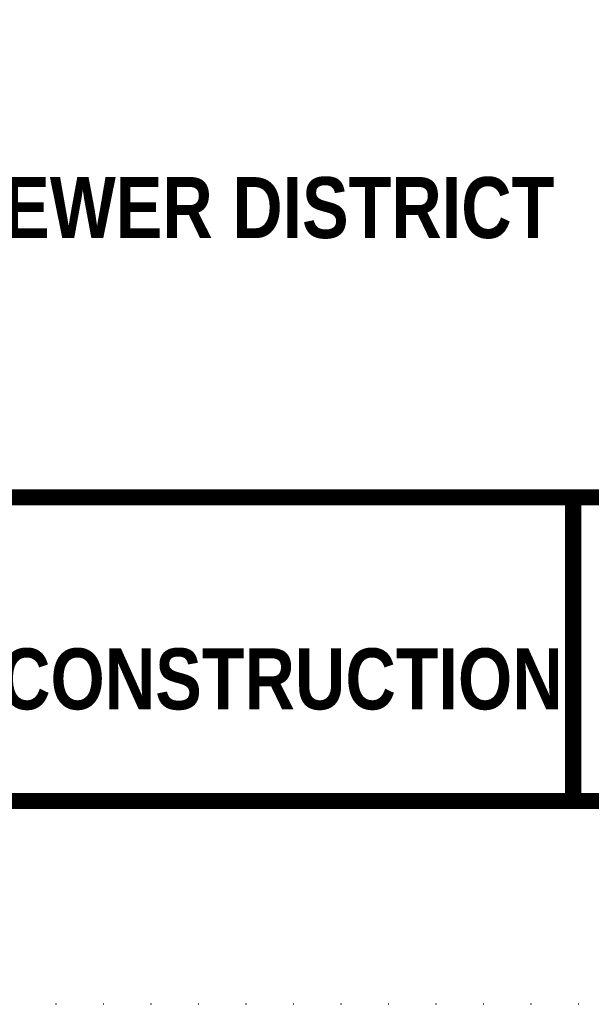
# Model space of a CAD drawing. Extents: x -603 to -141, y -298 to 300.
# Tile 3 of 233: x -324 to -247, y -298 to -167. Entities that reach past the tile are written whole.
import ezdxf
from ezdxf.enums import TextEntityAlignment as Align

# ---------------------------------------------------------------- set-up
doc = ezdxf.new("R2010")
doc.units = 0
doc.header["$LTSCALE"] = 25
doc.header["$MEASUREMENT"] = 0
doc.linetypes.add('DOT2', pattern=[0.125, 0, -0.125])
doc.layers.get('DEFPOINTS').update_dxf_attribs({"linetype": 'CONTINUOUS'})
doc.layers.add('BORDER', color=252, linetype='CONTINUOUS')
doc.layers.add('TEXT', color=7, linetype='CONTINUOUS')
doc.styles.add('TECHNICAL', font='techb___.ttf')

msp = doc.modelspace()

# ---------------------------------------------------------------- linework, layer by layer
at = {"layer": 'BORDER', "color": 7, "const_width": 2.17}
msp.add_lwpolyline([(-575.86, -270.99), (-575.86, 272.63), (-168.15, 272.63), (-168.15, -270.99)], close=True, dxfattribs=at)
for points in [[(-575.86, -230.4), (-168.15, -230.4)], [(-249.69, -230.4), (-249.69, -270.99)]]:
    msp.add_lwpolyline(points, dxfattribs=at)
at = {"layer": 'DEFPOINTS', "color": 3, "linetype": 'DOT2', "ltscale": 2}
msp.add_lwpolyline([(-603.04, -298.17), (-603.04, 299.81), (-140.96, 299.81), (-140.96, -298.17)], close=True, dxfattribs=at)

# ---------------------------------------------------------------- texts
at = {"layer": 'TEXT', "color": 7, "style": 'TECHNICAL'}
for s, p in [('BELMONT COUNTY WATER AND SEWER DISTRICT', (-252.2, -191.66)), ('TYP. MW  WITH BACKFLOW FOR NEW CONSTRUCTION ', (-248.48, -254.67))]:
    msp.add_text(s, height=8.1543, dxfattribs=at).set_placement(p, align=Align.MIDDLE_RIGHT)

doc.saveas('drawing.dxf')
